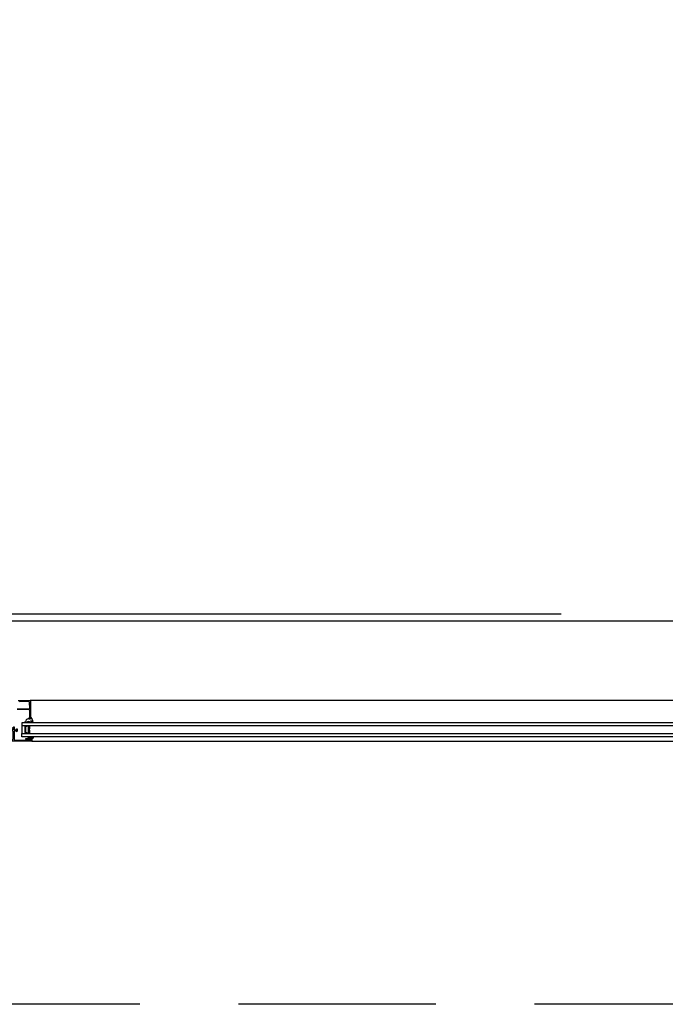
# Model space of a CAD drawing. Header units: millimetres. Extents: x 111285 to 237437, y -9513 to 52045.
# Tile 101 of 117: x 152091 to 153073, y 0 to 1497. Entities that reach past the tile are written whole.
import ezdxf

# ---------------------------------------------------------------- set-up
doc = ezdxf.new("R2010")
doc.units = ezdxf.units.MM
doc.header["$LTSCALE"] = 100
doc.linetypes.add('CENTER', pattern=[50.8, 31.75, -6.35, 6.35, -6.35])
doc.linetypes.add('DASHED3', pattern=[4.5, 3, -1.5])
doc.layers.get('0').update_dxf_attribs({"color": 252})
for name, color, linetype in [('0-aanzicht', 252, 'Continuous'), ('0-BUITENKOZIJNEN', 252, 'Continuous'), ('0-HOOFDSTRAMIEN', 1, 'CENTER')]:
    doc.layers.add(name, color=color, linetype=linetype)
doc.layers.add('X-ref binnenlijn', color=252, linetype='Continuous', plot=False)
doc.linetypes.add('ZIGZAG', pattern='A,0.00254,-5.08,[131,ltypeshp.shx,S=5.08,R=0,X=-5.08,Y=0],-10.16,[131,ltypeshp.shx,S=5.08,R=180,X=5.08,Y=0],-5.08', length=20.32254)

# ---------------------------------------------------------------- blocks, each defined once
blk = doc.blocks.new('U-STRAMIEN')
at = {"layer": '0-HOOFDSTRAMIEN', "ltscale": 0.3}
blk.add_lwpolyline([(-5000, 0), (68000, 0)], dxfattribs=at)
blk = doc.blocks.new('P-71191BLOCK')
at = {"layer": '0-BUITENKOZIJNEN', "linetype": 'Continuous', "ltscale": 0.25}
blk.add_lwpolyline([(14.4, 46.4), (13, 45.6), (12.5, 45.6, -0.414214), (12.3, 45.8), (12.3, 49.6, -0.414214), (12.5, 49.8), (14.5, 49, 0.9366), (14.9, 48.8), (15.9, 50.5, 0.577375), (15.7, 51), (12.1, 51, -0.414214), (11.4, 51.7), (11.4, 54.2, -0.414214), (11.7, 54.5), (12.3, 54.5, 1), (12.3, 55.5), (9.1, 55.5, 0.412335), (8.3, 54.7, 0.416094), (8.5, 54.5), (9.7, 54.5, -0.414214), (9.9, 54.3), (9.9, 51.5, -0.414214), (9.4, 51), (-3.9, 51, -0.410557), (-4.4, 51.5), (-4.6, 67), (-4.6, 69.5, -0.414214), (-4.1, 70), (-3.2, 70, -0.414214), (-3, 69.8), (-3, 68.9, 1), (-2.2, 68.9), (-2.2, 72, 0.414214), (-2.7, 72.5), (-3, 72.5, 0.414214), (-3.2, 72.3), (-3.2, 71.7, -0.414214), (-3.7, 71.2), (-4.3, 71.2, -0.414214), (-4.8, 71.7), (-4.8, 76.3, -0.414214), (-4.3, 76.8), (-3.7, 76.8, -0.414214), (-3.2, 76.3), (-3.2, 75.7, 0.414214), (-3, 75.5), (-2.7, 75.5, 0.414214), (-2.2, 76), (-2.2, 77.5, 0.414214), (-2.7, 78), (-5.7, 78, 0.414214), (-6.2, 77.5), (-6.2, 0.5, 0.414214), (-5.7, 0), (3.5, 0, 0.414214), (4, 0.5), (4, 2, 0.414214), (3.5, 2.5), (3.4, 2.5, 0.414214), (3.2, 2.3), (3.2, 2, -1), (1.6, 2), (1.6, 6, -1), (3.2, 6), (3.2, 5.7, 0.414214), (3.4, 5.5), (3.5, 5.5, 0.414214), (4, 6), (4, 26.5, -0.414214), (4.5, 27), (10, 27, -0.414214), (10.5, 26.5), (10.5, 23.4, -0.414214), (10.3, 23.2), (8.7, 23.2, 0.414214), (8.5, 23, 0.414214), (9.3, 22.2), (11.6, 22.2, 0.414214), (12.1, 22.7), (12.1, 26.8, -0.414214), (12.3, 27), (15.7, 27, 0.577351), (15.9, 27.5), (14.9, 29.2, 0.936617), (14.5, 29), (12.5, 28.2, -0.414214), (12.3, 28.4), (12.3, 32.2, -0.414214), (12.5, 32.4), (13, 32.4), (14.4, 31.6, 0.999993), (14.8, 31.6), (14.8, 32, 0.267949), (13.3, 34.6), (12.8, 34.8, -0.267949), (12.3, 35.7), (12.3, 42.3, -0.267949), (12.8, 43.2), (13.3, 43.4, 0.267949), (14.8, 46), (14.8, 46.4, 0.999992)], format="xyb", close=True, dxfattribs=at)
at = {"layer": '0-BUITENKOZIJNEN', "linetype": 'Continuous'}
for points in [[(-4.8, 28.9), (-4.8, 32.1, -0.414214), (-4.6, 32.3), (-4.4, 32.3, 0.414214), (-4.2, 32.5), (-4.2, 33.6, 0.414214), (-4.4, 33.8), (-4.6, 33.8, -0.414214), (-4.8, 34), (-4.8, 47.5, -0.414214), (-4.6, 47.7), (-4.4, 47.7, 0.414214), (-4.2, 47.9), (-4.2, 49, -0.414214), (-4, 49.2), (-2.9, 49.2, 0.414214), (-2.7, 49.4, -0.414214), (-2.5, 49.6), (8.8, 49.6, -0.414214), (9, 49.4, 0.414214), (9.2, 49.2), (10.3, 49.2, -0.414214), (10.5, 49), (10.5, 29, -0.414214), (10.3, 28.8), (9.2, 28.8, 0.414214), (9, 28.6, -0.414214), (8.8, 28.4), (4.2, 28.4, -0.414214), (4, 28.6, 0.414214), (3.8, 28.8), (2.8, 28.8, 0.414214), (2.6, 28.6, -0.414214), (2.4, 28.4), (-4.3, 28.4, -0.414214)], [(-0.1, 1.4), (-4.3, 1.4, -0.414214), (-4.8, 1.9), (-4.8, 26.5, -0.414214), (-4.3, 27), (2.1, 27, -0.414214), (2.6, 26.5), (2.6, 8.7, -0.414214), (2.1, 8.2), (1.9, 8.2, 0.414214), (0.4, 6.7), (0.4, 1.9, -0.414214)]]:
    blk.add_lwpolyline(points, format="xyb", close=True, dxfattribs=at)
blk = doc.blocks.new('SR2-horizontal')
at = {"linetype": 'Continuous', "ltscale": 0.25}
for p, q in [((428, -400), (1800, -400)), ((1800, -462), (425.6, -462))]:
    blk.add_line(p, q, dxfattribs=at)
at = {"linetype": 'Continuous'}
for p, q in [((412.9, -424), (412.9, -412)), ((419.5, -412), (417.5, -414)), ((417.5, -414), (417.5, -422)), ((418.5, -422), (418.5, -414)), ((418.5, -414), (419.5, -414)), ((424.5, -412), (419.5, -412)), ((419.5, -414), (419.5, -413)), ((419.5, -413), (423, -413)), ((423, -413), (423, -423)), ((423.3, -418), (424.5, -416.8)), ((424.5, -419.2), (423.3, -418)), ((424.5, -416.8), (424.5, -412)), ((424.5, -424), (424.5, -419.2)), ((412.9, -424), (1800, -424)), ((412.9, -428), (412.9, -424)), ((1800, -428), (412.9, -428)), ((417.5, -422), (419.5, -424)), ((419.5, -422), (418.5, -422)), ((419.5, -423), (419.5, -422)), ((423, -423), (419.5, -423)), ((419.5, -424), (424.5, -424))]:
    blk.add_line(p, q, dxfattribs=at)
for points in [[(426.5, -406.7), (426.5, -406.7, 0.150479), (426.7, -406.8), (426.7, -406.8), (428.2, -406.8), (428.2, -406.8, -0.203155), (430.2, -406.8), (430.2, -406.8), (430.5, -406.8), (430.5, -406.8, 0.321315), (428.2, -403.6), (428.2, -403.6), (428.2, -403.7), (428.2, -403.7, -0.414214), (427.7, -404.2), (427.7, -404.2), (425.8, -404.2), (425.8, -404.2, -0.414214), (425.3, -403.7), (425.3, -403.7), (425.3, -403), (425.3, -403, -0.414214), (425.5, -402.8), (425.5, -402.8), (425.5, -402.8), (425.6, -402.8), (425.6, -402.8, 0.414214), (425.9, -402.5), (425.9, -402.5), (425.9, -402.3), (425.9, -402.3), (425.1, -401.7), (425.1, -401.7), (422.9, -401.7), (422.9, -401.7), (422.1, -402.3), (422.1, -402.3), (422.1, -402.5), (422.1, -402.5, 0.414214), (422.4, -402.8), (422.4, -402.8), (422.5, -402.8), (422.5, -402.8, -0.414214), (422.7, -403), (422.7, -403), (422.7, -403.7), (422.7, -403.7, -0.414214), (422.2, -404.2), (422.2, -404.2), (421, -404.2), (421, -404.2, 0.216855), (421, -404.6), (421, -404.6, 0.246521), (421.2, -404.8, -0.121194)], [(423.5, -404.2), (423.5, -404.2), (423.5, -402.8), (423.5, -402.8, -0.414214), (423.8, -402.5), (423.8, -402.5), (424.2, -402.5), (424.2, -402.5, -0.414214), (424.5, -402.8), (424.5, -402.8), (424.5, -404), (424.5, -404, -0.300021), (424.3, -404.3), (424.3, -404.3), (423.9, -404.4, -0.538437)], [(426.9, -406), (426.9, -406, 0.024804), (425.8, -405.4), (425.8, -405.4, -0.78183), (425.9, -404.8), (425.9, -404.8), (427.7, -404.8), (427.7, -404.8, 0.138255), (428.3, -404.6), (428.3, -404.6, -0.29655), (428.6, -404.6), (428.6, -404.6, -0.093259), (429.3, -405.3), (429.3, -405.3, -0.587696), (429.1, -405.8), (429.1, -405.8, 0.095255), (427.8, -406.1, -0.257242)], [(430.2, -428.3), (427.1, -428.3, 0.191979), (424, -429.5, -0.398651), (421.8, -429.5, 0.191979), (418.7, -428.3), (416.6, -428.3, 0.414214), (416.4, -428.5), (416.4, -428.7, 0.326741), (416.9, -429.2, -0.302866), (419.5, -431.3), (420, -433.1, 0.33328), (421.1, -433.9), (422.1, -433.9, -0.198912), (422.3, -434), (422.9, -434.6, 0.493145), (423.2, -434.6), (423.6, -434, -0.267949), (423.8, -433.9), (425.8, -433.9, -0.414214), (426, -434.1), (426, -436, 0.635409), (426.4, -436.2, 0.209907), (429.1, -429.8, 0.491509), (428.7, -429.6, 0.194986), (426.6, -431.4, -1.088983), (426.2, -431.1, -0.162066), (429.9, -429, 0.416129), (430.4, -428.5), (430.4, -428.5, 0.414214)]]:
    blk.add_lwpolyline(points, format="xyb", close=True, dxfattribs=at)
blk.add_lwpolyline([(1800, -407), (412.9, -407), (412.9, -412), (1800, -412)], dxfattribs=at)
at = {"layer": '0-BUITENKOZIJNEN', "linetype": 'Continuous'}
for points in [[(405.4, -449.4), (415.9, -449.4), (423.6, -449.4, -0.421807), (424.6, -450.4), (424.3, -459, -0.406661), (422.8, -460.5), (415.9, -460.5), (409.7, -460.5, -0.267949), (409.3, -460.2)], [(407, -462), (415.9, -462), (425.3, -462), (425.3, -462, 0.414214), (425.8, -461.5), (425.8, -434.6, 0.414214), (425.3, -434.1), (425.3, -434.1), (424, -434.1), (424, -434.1, 0.414214), (423.5, -434.6), (423.5, -434.6), (423.5, -435.1), (423.5, -435.1, 0.414214), (424, -435.6), (424.1, -435.6), (424, -435.6), (424, -435.6), (424.1, -435.6), (424.1, -435.6, -0.414214), (424.6, -436.1), (424.6, -447.1), (424.6, -447.1, -0.454262), (423.6, -448.3), (415.9, -448.3), (405.6, -448.3)]]:
    blk.add_lwpolyline(points, format="xyb", dxfattribs=at)
at = {"linetype": 'ZIGZAG', "ltscale": 0.25, "rotation": 270}
blk.add_blockref('P-71191BLOCK', (350, -406.2), dxfattribs=at)
blk = doc.blocks.new('onderlegger beganegrond')
at = {"layer": '0-aanzicht', "linetype": 'DASHED3'}
blk.add_lwpolyline([(64822, 0), (15, 0), (15, 15), (0, 15), (0, 44373), (15, 44373), (15, 44388), (33060, 44388)], dxfattribs=at)
at = {"layer": 'X-ref binnenlijn'}
blk.add_lwpolyline([(65120, 12574), (32630, 12574), (32630, 12638), (7405, 12638), (7405, 16138), (32630, 16138), (32630, 29144), (7405, 29144), (7405, 32644), (32630, 32644), (32630, 43805), (583, 43805), (583, 583), (43680, 583)], dxfattribs=at)
at = {"xscale": -1, "rotation": 180}
blk.add_blockref('SR2-horizontal', (25530, 0), dxfattribs=at)

msp = doc.modelspace()

# ---------------------------------------------------------------- linework, layer by layer
at = {"linetype": 'Continuous', "ltscale": 0.25}
for p, q in [((153482, 462), (152107.6, 462)), ((152110, 400), (153482, 400))]:
    msp.add_line(p, q, dxfattribs=at)
at = {"linetype": 'Continuous'}
for p, q in [((153482, 428), (152094.9, 428)), ((152094.9, 428), (152094.9, 424)), ((152094.9, 424), (153482, 424)), ((152094.9, 424), (152094.9, 412)), ((152099.5, 422), (152101.5, 424)), ((152099.5, 414), (152099.5, 422)), ((152101.5, 422), (152100.5, 422)), ((152100.5, 422), (152100.5, 414)), ((152101.5, 424), (152106.5, 424)), ((152105, 423), (152101.5, 423)), ((152101.5, 423), (152101.5, 422)), ((152105, 413), (152105, 423)), ((152106.5, 424), (152106.5, 419.2)), ((152101.5, 412), (152099.5, 414)), ((152100.5, 414), (152101.5, 414)), ((152101.5, 414), (152101.5, 413)), ((152101.5, 413), (152105, 413)), ((152106.5, 412), (152101.5, 412)), ((152106.5, 419.2), (152105.3, 418)), ((152105.3, 418), (152106.5, 416.8)), ((152106.5, 416.8), (152106.5, 412))]:
    msp.add_line(p, q, dxfattribs=at)
for points in [[(152112.2, 428.3), (152109.1, 428.3, -0.191979), (152106, 429.5, 0.398651), (152103.8, 429.5, -0.191979), (152100.7, 428.3), (152098.6, 428.3, -0.414214), (152098.4, 428.5), (152098.4, 428.7, -0.326741), (152098.9, 429.2, 0.302866), (152101.5, 431.3), (152102, 433.1, -0.33328), (152103.1, 433.9), (152104.1, 433.9, 0.198912), (152104.3, 434), (152104.9, 434.6, -0.493145), (152105.2, 434.6), (152105.6, 434, 0.267949), (152105.8, 433.9), (152107.8, 433.9, 0.414214), (152108, 434.1), (152108, 436, -0.635409), (152108.4, 436.2, -0.209907), (152111.1, 429.8, -0.491509), (152110.7, 429.6, -0.194986), (152108.6, 431.4, 1.088983), (152108.2, 431.1, 0.162066), (152111.9, 429, -0.416129), (152112.4, 428.5), (152112.4, 428.5, -0.414214)], [(152108.5, 406.7), (152108.5, 406.7, -0.150479), (152108.7, 406.8), (152108.7, 406.8), (152110.2, 406.8), (152110.2, 406.8, 0.203155), (152112.2, 406.8), (152112.2, 406.8), (152112.5, 406.8), (152112.5, 406.8, -0.321315), (152110.2, 403.6), (152110.2, 403.6), (152110.2, 403.7), (152110.2, 403.7, 0.414214), (152109.7, 404.2), (152109.7, 404.2), (152107.8, 404.2), (152107.8, 404.2, 0.414214), (152107.3, 403.7), (152107.3, 403.7), (152107.3, 403), (152107.3, 403, 0.414214), (152107.5, 402.8), (152107.5, 402.8), (152107.5, 402.8), (152107.6, 402.8), (152107.6, 402.8, -0.414214), (152107.9, 402.5), (152107.9, 402.5), (152107.9, 402.3), (152107.9, 402.3), (152107.1, 401.7), (152107.1, 401.7), (152104.9, 401.7), (152104.9, 401.7), (152104.1, 402.3), (152104.1, 402.3), (152104.1, 402.5), (152104.1, 402.5, -0.414214), (152104.4, 402.8), (152104.4, 402.8), (152104.5, 402.8), (152104.5, 402.8, 0.414214), (152104.7, 403), (152104.7, 403), (152104.7, 403.7), (152104.7, 403.7, 0.414214), (152104.2, 404.2), (152104.2, 404.2), (152103, 404.2), (152103, 404.2, -0.216855), (152103, 404.6), (152103, 404.6, -0.246521), (152103.2, 404.8, 0.121194)], [(152105.5, 404.2), (152105.5, 404.2), (152105.5, 402.8), (152105.5, 402.8, 0.414214), (152105.8, 402.5), (152105.8, 402.5), (152106.2, 402.5), (152106.2, 402.5, 0.414214), (152106.5, 402.8), (152106.5, 402.8), (152106.5, 404), (152106.5, 404, 0.300021), (152106.3, 404.3), (152106.3, 404.3), (152105.9, 404.4, 0.538437)], [(152108.9, 406), (152108.9, 406, -0.024804), (152107.8, 405.4), (152107.8, 405.4, 0.78183), (152107.9, 404.8), (152107.9, 404.8), (152109.7, 404.8), (152109.7, 404.8, -0.138255), (152110.3, 404.6), (152110.3, 404.6, 0.29655), (152110.6, 404.6), (152110.6, 404.6, 0.093259), (152111.3, 405.3), (152111.3, 405.3, 0.587696), (152111, 405.8), (152111, 405.8, -0.095255), (152109.8, 406.1, 0.257242)]]:
    msp.add_lwpolyline(points, format="xyb", close=True, dxfattribs=at)
msp.add_lwpolyline([(153482, 407), (152094.9, 407), (152094.9, 412), (153482, 412)], dxfattribs=at)
at = {"layer": '0-BUITENKOZIJNEN', "linetype": 'Continuous'}
for points in [[(152087.4, 449.4), (152097.9, 449.4), (152105.6, 449.4, 0.421807), (152106.6, 450.4), (152106.3, 459, 0.406661), (152104.8, 460.5), (152097.9, 460.5), (152091.7, 460.5, 0.267949), (152091.3, 460.3)], [(152089, 462), (152097.9, 462), (152107.3, 462), (152107.3, 462, -0.414214), (152107.8, 461.5), (152107.8, 434.6, -0.414214), (152107.3, 434.1), (152107.3, 434.1), (152106, 434.1), (152106, 434.1, -0.414214), (152105.5, 434.6), (152105.5, 434.6), (152105.5, 435.1), (152105.5, 435.1, -0.414214), (152106, 435.6), (152106.1, 435.6), (152106, 435.6), (152106, 435.6), (152106.1, 435.6), (152106.1, 435.6, 0.414214), (152106.6, 436.1), (152106.6, 447.1), (152106.6, 447.1, 0.454262), (152105.6, 448.3), (152097.9, 448.3), (152087.6, 448.3)]]:
    msp.add_lwpolyline(points, format="xyb", dxfattribs=at)
at = {"layer": '0-BUITENKOZIJNEN', "linetype": 'Continuous', "ltscale": 0.25}
msp.add_lwpolyline([(152083.5, 401.8), (152099, 401.6), (152101.5, 401.6, 0.414214), (152102, 402.1), (152102, 403, 0.414214), (152101.8, 403.2), (152100.9, 403.2, -1), (152100.9, 404), (152104, 404, -0.414214), (152104.5, 403.5), (152104.5, 403.2, -0.414214), (152104.3, 403), (152103.7, 403, 0.414214), (152103.2, 402.5), (152103.2, 401.9, 0.414214), (152103.7, 401.4), (152108.3, 401.4, 0.414214), (152108.8, 401.9), (152108.8, 402.5, 0.414214), (152108.3, 403), (152107.7, 403, -0.414214), (152107.5, 403.2), (152107.5, 403.5, -0.414214), (152108, 404), (152109.5, 404, -0.414214), (152110, 403.5), (152110, 400.5, -0.414214), (152109.5, 400), (152032.5, 400, -0.414214)], format="xyb", dxfattribs=at)

# ---------------------------------------------------------------- block references
msp.add_blockref('onderlegger beganegrond', (126152, 0))
at = {"layer": '0-HOOFDSTRAMIEN'}
msp.add_blockref('U-STRAMIEN', (126482, 594), dxfattribs=at)

doc.saveas('drawing.dxf')
